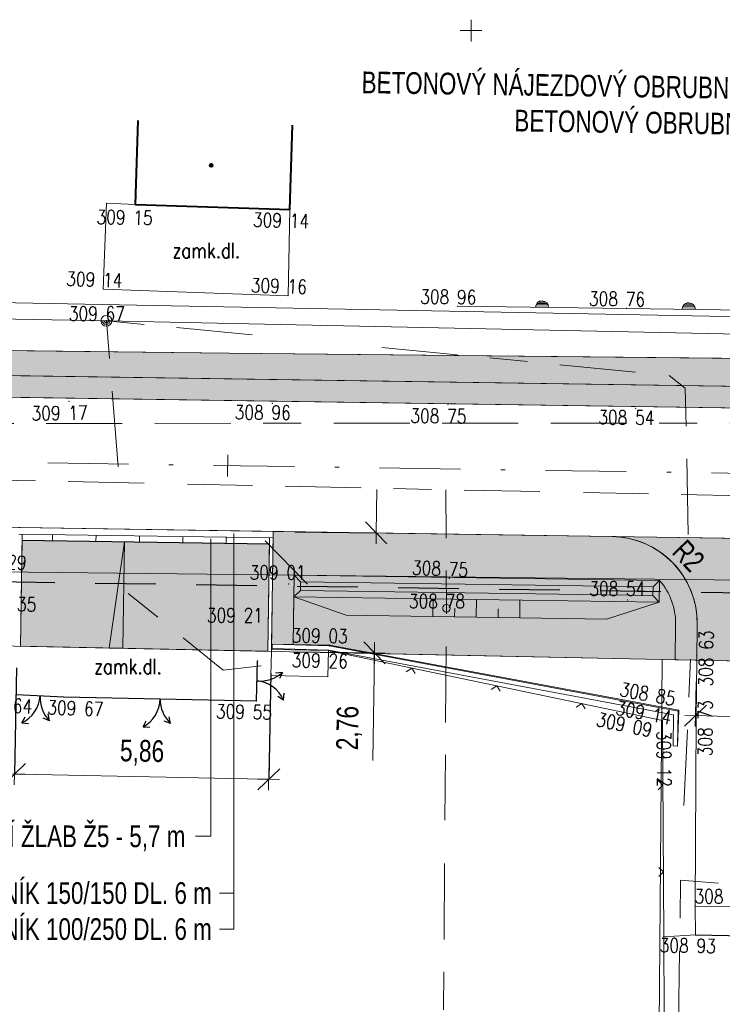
# Model space of a CAD drawing. Header units: metres. Extents: x -457068 to -456753, y -1111244 to -1111169.
# Tile 7 of 19: x -456985 to -456969, y -1111222 to -1111200. Entities that reach past the tile are written whole.
import ezdxf
from ezdxf.enums import TextEntityAlignment as Align

# ---------------------------------------------------------------- set-up
doc = ezdxf.new("R2010")
doc.units = ezdxf.units.M
doc.header["$MEASUREMENT"] = 0
for name, pattern in [('6.1622', [40, 3.5, -3, 7, -3, 3.5, 3.5, -3, 7, -3, 3.5]), ('6.2322', [40, 3.5, -3, 7, -4, 6, -3, 7, -3, 3.5]), ('6.6022', [39, 3.5, -3, 7, -6, -6, 7, -3, 3.5]), ('DGN Style 2', [9.310131, 5.586079, -3.724053]), ('DGN Style 4', [14.90552, 7.448105, -3.724053, 0.00931, -3.724053])]:
    doc.linetypes.add(name, pattern=pattern)
doc.layers.get('0').update_dxf_attribs({"lineweight": 13})
for name, color, linetype, lineweight in [('BARVY_KOMUNIKACE', 254, 'Continuous', 0), ('BARVY_KRAJNICE', 101, 'Continuous', 0), ('BARVY_OPRAVA STERK', 191, 'Continuous', 0), ('BARVY_OPRAVA_DLAZBA', 51, 'Continuous', 0), ('BARVY_VSAK', 9, 'Continuous', 0), ('BARVY_ZAREZ', 31, 'Continuous', 0), ('BUDOVY', 7, 'Continuous', 40), ('HRANICE', 7, 'Continuous', 13), ('Hranice parcel', 9, 'Continuous', 13), ('HRANICE_VSTUP', 4, 'Continuous', 30), ('HRANY NAVRH', 1, 'Continuous', 13), ('HRANY_ZAREZ', 30, 'Continuous', 13), ('HRANY_ZELEN', 96, 'Continuous', 13), ('IS_CEZ_NN_NADZ', 1, 'Continuous', 0), ('IS_CEZ_NN_PODZ', 1, '6.6022', 0), ('IS_SMVAK_KANAL_SPL_TRASA', 32, '6.2322', 0), ('IS_SMVAK_VODA_TRASA', 5, '6.1622', 0), ('KOMUNIKACE', 7, 'Continuous', 13), ('KOMUNIKACE_CHODNIK', 7, 'Continuous', 13), ('KOTY', 1, 'Continuous', 13), ('KRAJNICE', 1, 'Continuous', 13), ('OBJEKTY_BETONOVE_KONSTRUKCE', 7, 'Continuous', 13), ('ODV_ZLAB', 1, 'Continuous', 30), ('OSA', 1, 'DGN Style 4', 13), ('POLOMERY', 1, 'Continuous', 13), ('POPIS OBRUB', 1, 'Continuous', 13), ('POPIS ZLABU', 1, 'Continuous', 13), ('PRIPOJKY ZLABU', 1, 'DGN Style 2', 30), ('SIT', 5, 'Continuous', 13), ('SITE_ELEKTRIKA', 7, 'Continuous', 13), ('SITE_KANALIZACE', 7, 'Continuous', 13), ('SKLONOVNIK', 1, 'Continuous', 0), ('SKRYTE_BODY', 7, 'Continuous', 0), ('SRAFY ZAREZ', 30, 'Continuous', 13), ('STANIČENÍ', 1, 'Continuous', 13), ('TEREN', 7, 'Continuous', 13), ('TEXTY_KOMUNIKACE', 7, 'Continuous', 13), ('VSAKOVACI_RYHA_POTRUBI', 32, 'DGN Style 2', 30), ('VYSKY', 34, 'Continuous', 0)]:
    doc.layers.add(name, color=color, linetype=linetype, lineweight=lineweight)
doc.styles.add('ARIAL', font='arial.ttf')
doc.styles.add('ROMANS', font='romans.shx')
doc.styles.add('Style-Arial', font='arial.ttf')
doc.styles.add('Style-Times New Roman', font='times.ttf')
doc.dimstyles.new('1 500', dxfattribs={"dimtxt": 1, "dimasz": 1, "dimexe": 0, "dimexo": 1, "dimgap": 0.5, "dimtad": 1, "dimzin": 0, "dimtxsty": 'Style-Times New Roman', "dimblk": 'KONCOVA ZNACKA KOTY_1.0', "dimcen": 0, "dimazin": 3, "dimtfac": 1, "dimtdec": 0, "dimtofl": 0, "dimtmove": 0, "dimatfit": 1, "dimldrblk": 'KONCOVA ZNACKA KOTY_1.0', "dimfxl": 0, "dimtolj": 1, "dimtzin": 0, "dimarcsym": 0})

# ---------------------------------------------------------------- blocks, each defined once
blk = doc.blocks.new('SIT')
at = {"color": 0, "linetype": 'ByBlock', "lineweight": -2}
for p, q in [((0, 1), (0, -1)), ((-1, 0), (1, 0))]:
    blk.add_line(p, q, dxfattribs=at)
blk = doc.blocks.new('SAK_PRIP')
at = {"color": 0, "linetype": 'ByBlock', "lineweight": -2}
blk.add_circle((0, 0), 0.35, dxfattribs=at)
blk = doc.blocks.new('SLOUPB')
at = {"color": 0, "linetype": 'ByBlock', "lineweight": -2}
blk.add_line((-0.5, 0), (0.5, 0), dxfattribs=at)
blk.add_circle((0, 0), 0.5, dxfattribs=at)
for radius in [0.35, 0.2]:
    blk.add_arc((0, 0), radius, 180, 0, dxfattribs=at)
blk = doc.blocks.new('BUDOVA_Z')
at = {"color": 0, "linetype": 'ByBlock', "lineweight": -2}
blk.add_circle((0, 0), 0.14, dxfattribs=at)
blk.add_point((0, 0), dxfattribs=at)
blk = doc.blocks.new('PLOTDRAT')
at = {"color": 0, "linetype": 'ByBlock', "lineweight": -2}
for q in [(0.424264, 0.424264), (0.424264, -0.424264)]:
    blk.add_line((0, 0), q, dxfattribs=at)
blk = doc.blocks.new('VJEZD')
at = {"color": 0, "linetype": 'ByBlock', "lineweight": -2}
for p, q in [((-1.014, 2.249), (-0.409, 2.057)), ((-1.014, 2.249), (-0.864, 1.632)), ((1.525, 2.613), (0.891, 2.619)), ((1.525, 2.613), (1.252, 2.04))]:
    blk.add_line(p, q, dxfattribs=at)
for centre, start, end in [((-3, 0), 0, 48.54925), ((3, 0), 119.44107, 180)]:
    blk.add_arc(centre, 3, start, end, dxfattribs=at)
blk = doc.blocks.new('PLOTKOVO')
at = {"color": 0, "linetype": 'ByBlock', "lineweight": -2}
for p, q in [((0.12, -0.588), (0.12, 0.588)), ((0.24, -0.55), (0.24, 0.55)), ((0.36, -0.48), (0.36, 0.48)), ((0.48, -0.36), (0.48, 0.36))]:
    blk.add_line(p, q, dxfattribs=at)
blk.add_arc((0, 0), 0.6, 270, 90, dxfattribs=at)
blk = doc.blocks.new('KONCOVA ZNACKA KOTY_1.0')
blk.add_line((0, 0), (-1, 0))
at = {"layer": 'KOTY'}
for p, q in [((-0.5, -0.5), (0.5, 0.5)), ((0, -0.5), (0, 0.5)), ((-0.5, 0), (0.5, 0))]:
    blk.add_line(p, q, dxfattribs=at)
blk = doc.blocks.new('*D64')
at = {"layer": 'Defpoints', "color": 0, "linetype": 'Continuous', "lineweight": 0}
for p in [(-456969.801, -1111214.507), (-456963.401, -1111214.645), (-456963.429, -1111215.922)]:
    blk.add_point(p, dxfattribs=at)
at = {"layer": 'KOTY', "color": 0, "linetype": 'ByBlock', "lineweight": -2}
for p, q in [((-456969.812, -1111215.007), (-456969.829, -1111215.785)), ((-456963.412, -1111215.145), (-456963.429, -1111215.922))]:
    blk.add_line(p, q, dxfattribs=at)
at = {"layer": 'KOTY', "color": 0, "linetype": 'Continuous'}
blk.add_line((-456969.329, -1111215.796), (-456963.929, -1111215.912), dxfattribs=at)
at = {"layer": 'KOTY', "color": 0, "linetype": 'Continuous', "xscale": 0.5, "yscale": 0.5, "zscale": 0.5}
for p, rotation in [((-456969.829, -1111215.785), 178.7705959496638), ((-456963.429, -1111215.922), 358.7705959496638)]:
    blk.add_blockref('KONCOVA ZNACKA KOTY_1.0', p, dxfattribs=dict(at, rotation=rotation))
at = {"layer": 'KOTY', "color": 7, "linetype": 'Continuous', "insert": (-456966.617, -1111215.303), "char_height": 0.5, "attachment_point": 5, "rotation": 358.7706, "style": 'ARIAL'}
blk.add_mtext('\\A1;\\H1x;\\W0.75;6,40', dxfattribs=at)
blk = doc.blocks.new('*D66')
at = {"layer": 'Defpoints', "color": 0, "linetype": 'Continuous', "lineweight": 0}
for p in [(-456985.463, -1111214.184), (-456979.603, -1111214.305), (-456979.663, -1111217.253)]:
    blk.add_point(p, dxfattribs=at)
at = {"layer": 'KOTY', "color": 0, "linetype": 'ByBlock', "lineweight": -2}
for p, q in [((-456985.473, -1111214.684), (-456985.523, -1111217.132)), ((-456979.613, -1111214.805), (-456979.663, -1111217.253))]:
    blk.add_line(p, q, dxfattribs=at)
at = {"layer": 'KOTY', "color": 0, "linetype": 'Continuous'}
blk.add_line((-456985.023, -1111217.142), (-456980.163, -1111217.242), dxfattribs=at)
at = {"layer": 'KOTY', "color": 0, "linetype": 'Continuous', "xscale": 0.5, "yscale": 0.5, "zscale": 0.5}
for p, rotation in [((-456985.523, -1111217.132), 178.8218467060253), ((-456979.663, -1111217.253), 358.8218467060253)]:
    blk.add_blockref('KONCOVA ZNACKA KOTY_1.0', p, dxfattribs=dict(at, rotation=rotation))
at = {"layer": 'KOTY', "color": 7, "linetype": 'Continuous', "insert": (-456982.582, -1111216.642), "char_height": 0.5, "attachment_point": 5, "rotation": 358.8218, "style": 'ARIAL'}
blk.add_mtext('\\A1;\\H1x;\\W0.75;5,86', dxfattribs=at)
blk = doc.blocks.new('*D68')
at = {"layer": 'Defpoints', "color": 0, "linetype": 'Continuous', "lineweight": 0}
for p in [(-456979.561, -1111211.541), (-456977.188, -1111211.576), (-456979.603, -1111214.305)]:
    blk.add_point(p, dxfattribs=at)
at = {"layer": 'KOTY', "color": 0, "linetype": 'Continuous'}
for p, q in [((-456977.181, -1111211.076), (-456977.173, -1111210.576)), ((-456977.237, -1111214.84), (-456977.266, -1111216.82))]:
    blk.add_line(p, q, dxfattribs=at)
at = {"layer": 'KOTY', "color": 0, "linetype": 'ByBlock', "lineweight": -2}
for p, q in [((-456979.062, -1111211.548), (-456977.188, -1111211.576)), ((-456979.103, -1111214.312), (-456977.229, -1111214.34))]:
    blk.add_line(p, q, dxfattribs=at)
at = {"layer": 'KOTY', "color": 0, "linetype": 'Continuous', "xscale": 0.5, "yscale": 0.5, "zscale": 0.5}
for p, rotation in [((-456977.188, -1111211.576), 269.1470496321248), ((-456977.229, -1111214.34), 89.14704963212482)]:
    blk.add_blockref('KONCOVA ZNACKA KOTY_1.0', p, dxfattribs=dict(at, rotation=rotation))
at = {"layer": 'KOTY', "color": 7, "linetype": 'Continuous', "insert": (-456977.806, -1111216.072), "char_height": 0.5, "attachment_point": 5, "rotation": 89.147, "style": 'ARIAL'}
blk.add_mtext('\\A1;\\H1x;\\W0.75;2,76', dxfattribs=at)

msp = doc.modelspace()

# ---------------------------------------------------------------- hatches: boundary and pattern name
at = {"layer": 'BARVY_KRAJNICE', "ltscale": 0.25}
for points in [[(-456966.574, -1111208.734), (-457005.317, -1111208.157), (-457005.315, -1111208.007), (-457005.283, -1111205.894), (-457004.783, -1111205.904), (-457004.81, -1111207.665), (-456967.066, -1111208.227), (-456967.045, -1111206.789), (-456966.545, -1111206.796), (-456966.572, -1111208.584)], [(-456970.289, -1111213.679, 0.184483), (-456970.656, -1111212.674), (-456970.663, -1111213.174), (-456971.88, -1111213.563), (-456977.879, -1111213.473), (-456979.084, -1111213.048), (-456979.1, -1111214.148), (-456978.263, -1111214.161), (-456977.229, -1111214.354), (-456970.6, -1111214.49), (-456970.301, -1111214.496)]]:
    msp.add_hatch(color=256, dxfattribs=at).paths.add_polyline_path(points)
at = {"layer": 'BARVY_KRAJNICE', "ltscale": 0.25, "extrusion": (0, 0, -1)}
for points in [[(456967.066, -1111208.227), (456967.045, -1111206.789), (456967.702, -1111206.779), (456967.714, -1111207.563), (456980.574, -1111207.433), (457004.281, -1111207.15), (457004.262, -1111205.914), (457004.783, -1111205.904), (457004.81, -1111207.665)], [(456970.656, -1111212.674, 0.184483), (456970.289, -1111213.679), (456970.301, -1111214.496), (456969.801, -1111214.507), (456969.789, -1111213.687, -0.414214), (456971.759, -1111211.657), (456979.561, -1111211.541), (456979.564, -1111211.691), (456979.6, -1111214.14), (456979.1, -1111214.148), (456979.084, -1111213.048), (456979.076, -1111212.548)]]:
    msp.add_hatch(color=256, dxfattribs=at).paths.add_polyline_path(points)
at = {"layer": 'BARVY_OPRAVA STERK', "ltscale": 0.25}
msp.add_hatch(color=256, dxfattribs=at).paths.add_polyline_path([(-456969.789, -1111213.687), (-456969.801, -1111214.507), (-456964.6, -1111214.62), (-456963.401, -1111214.645), (-456963.389, -1111213.782, -0.414214), (-456961.359, -1111211.812), (-456971.759, -1111211.657, -0.414214)])
at = {"layer": 'BARVY_OPRAVA_DLAZBA', "ltscale": 0.25}
msp.add_hatch(color=256, dxfattribs=at).paths.add_polyline_path([(-456979.683, -1111214.303), (-456985.383, -1111214.186), (-456985.346, -1111211.74), (-456979.646, -1111211.825)])
at = {"layer": 'BARVY_VSAK', "ltscale": 0.25}
for points in [[(-456979.084, -1111213.048), (-456979.076, -1111212.548), (-456978.929, -1111212.701), (-456978.932, -1111212.9)], [(-456970.808, -1111212.821), (-456978.929, -1111212.701), (-456979.076, -1111212.548), (-456970.656, -1111212.674)], [(-456970.811, -1111213.021), (-456978.932, -1111212.9), (-456978.929, -1111212.701), (-456970.808, -1111212.821)], [(-456970.663, -1111213.174), (-456970.811, -1111213.021), (-456970.808, -1111212.821), (-456970.656, -1111212.674)], [(-456970.663, -1111213.174), (-456979.084, -1111213.048), (-456978.932, -1111212.9), (-456970.811, -1111213.021)]]:
    msp.add_hatch(color=256, dxfattribs=at).paths.add_polyline_path(points)
at = {"layer": 'BARVY_ZAREZ', "ltscale": 0.25}
msp.add_hatch(color=256, dxfattribs=at).paths.add_polyline_path([(-456971.88, -1111213.563), (-456977.879, -1111213.473), (-456979.084, -1111213.048), (-456970.663, -1111213.174)])
at = {"layer": 'SKLONOVNIK', "ltscale": 0.25}
msp.add_hatch(color=256, dxfattribs=at).paths.add_polyline_path([(-456983.027, -1111214.234), (-456983.341, -1111214.228), (-456982.991, -1111211.775)])

# ---------------------------------------------------------------- linework, layer by layer
at = {"layer": 'BARVY_KOMUNIKACE', "ltscale": 0.25, "flags": 128}
for points in [[(-456947.237, -1111209.022), (-456954.943, -1111208.907), (-456966.574, -1111208.734), (-457005.317, -1111208.157), (-457011.093, -1111208.071), (-457046.085, -1111207.55)], [(-457027.183, -1111210.832), (-457017.942, -1111210.97), (-456985.422, -1111211.454), (-456979.561, -1111211.541), (-456971.759, -1111211.657), (-456961.359, -1111211.812), (-456953.33, -1111211.931)]]:
    msp.add_lwpolyline(points, dxfattribs=at)
at = {"layer": 'BARVY_KRAJNICE', "ltscale": 0.25, "flags": 128}
for points in [[(-457005.317, -1111208.157), (-456966.574, -1111208.734), (-456966.572, -1111208.584), (-456966.545, -1111206.796), (-456967.045, -1111206.789), (-456967.066, -1111208.227), (-457004.81, -1111207.665), (-457004.783, -1111205.904), (-457005.283, -1111205.894), (-457005.315, -1111208.007)], [(-456967.702, -1111206.779), (-456967.714, -1111207.563), (-456980.574, -1111207.433), (-457004.281, -1111207.15), (-457004.262, -1111205.914), (-457004.783, -1111205.904), (-457004.81, -1111207.665), (-456967.066, -1111208.227), (-456967.045, -1111206.789)]]:
    msp.add_lwpolyline(points, close=True, dxfattribs=at)
for points in [[(-456970.656, -1111212.674, -0.184483), (-456970.289, -1111213.679), (-456970.301, -1111214.496), (-456969.801, -1111214.507), (-456969.789, -1111213.687, 0.414214), (-456971.759, -1111211.657), (-456979.561, -1111211.541), (-456979.564, -1111211.691), (-456979.6, -1111214.14), (-456979.1, -1111214.148), (-456979.084, -1111213.048), (-456979.076, -1111212.548)], [(-456970.289, -1111213.679, 0.184483), (-456970.656, -1111212.674), (-456970.663, -1111213.174), (-456971.88, -1111213.563), (-456977.879, -1111213.473), (-456979.084, -1111213.048), (-456979.1, -1111214.148), (-456978.263, -1111214.161), (-456977.229, -1111214.354), (-456970.6, -1111214.49), (-456970.301, -1111214.496)]]:
    msp.add_lwpolyline(points, format="xyb", close=True, dxfattribs=at)
at = {"layer": 'BARVY_OPRAVA STERK', "ltscale": 0.25, "flags": 128}
msp.add_lwpolyline([(-456969.789, -1111213.687), (-456969.801, -1111214.507), (-456964.6, -1111214.62), (-456963.401, -1111214.645), (-456963.389, -1111213.782, -0.414214), (-456961.359, -1111211.812), (-456971.759, -1111211.657, -0.414214)], format="xyb", close=True, dxfattribs=at)
at = {"layer": 'BARVY_OPRAVA_DLAZBA', "ltscale": 0.25, "flags": 128}
msp.add_lwpolyline([(-456985.346, -1111211.74), (-456985.383, -1111214.186), (-456979.683, -1111214.303), (-456979.646, -1111211.825)], close=True, dxfattribs=at)
at = {"layer": 'BARVY_VSAK', "ltscale": 0.25, "flags": 128}
for points in [[(-456979.076, -1111212.548), (-456979.084, -1111213.048), (-456978.932, -1111212.9), (-456978.929, -1111212.701)], [(-456970.656, -1111212.674), (-456979.076, -1111212.548), (-456978.929, -1111212.701), (-456970.808, -1111212.821)], [(-456970.808, -1111212.821), (-456978.929, -1111212.701), (-456978.932, -1111212.9), (-456970.811, -1111213.021)], [(-456970.663, -1111213.174), (-456970.656, -1111212.674), (-456970.808, -1111212.821), (-456970.811, -1111213.021)], [(-456970.811, -1111213.021), (-456978.932, -1111212.9), (-456979.084, -1111213.048), (-456970.663, -1111213.174)]]:
    msp.add_lwpolyline(points, close=True, dxfattribs=at)
at = {"layer": 'BARVY_ZAREZ', "ltscale": 0.25, "flags": 128}
msp.add_lwpolyline([(-456971.88, -1111213.563), (-456970.663, -1111213.174), (-456979.084, -1111213.048), (-456977.879, -1111213.473)], close=True, dxfattribs=at)
at = {"layer": 'BUDOVY', "ltscale": 0.25}
for p, q in [((-456982.734, -1111204.012), (-456982.675, -1111202.074)), ((-456979.174, -1111204.121), (-456979.115, -1111202.183)), ((-456982.734, -1111204.012), (-456979.174, -1111204.121))]:
    msp.add_line(p, q, dxfattribs=at)
at = {"layer": 'HRANICE', "ltscale": 0.25}
for p, q in [((-456975.31, -1111206.354), (-456971.422, -1111206.401)), ((-456971.422, -1111206.401), (-456966.544, -1111206.475)), ((-456978.286, -1111214.288), (-456978.229, -1111214.303)), ((-456978.229, -1111214.303), (-456970.591, -1111215.895)), ((-456970.591, -1111215.895), (-456970.56, -1111220.879)), ((-456970.56, -1111220.879), (-456969.83, -1111220.839)), ((-456970.56, -1111220.879), (-456970.552, -1111222.683))]:
    msp.add_line(p, q, dxfattribs=at)
at = {"layer": 'Hranice parcel', "ltscale": 0.25}
for p, q in [((-456995.18, -1111206.09), (-456945.18, -1111207.05)), ((-457066.365, -1111211.57), (-456837.84, -1111214.13)), ((-457005.61, -1111213.77), (-456970.6, -1111214.49)), ((-456970.809, -1111242.314), (-456970.6, -1111214.49)), ((-456970.6, -1111214.49), (-456964.6, -1111214.62))]:
    msp.add_line(p, q, dxfattribs=at)
at = {"layer": 'HRANICE_VSTUP', "ltscale": 0.25}
for p, q in [((-456979.947, -1111215.445), (-456979.922, -1111214.525)), ((-456985.477, -1111215.299), (-456984.389, -1111215.353)), ((-456984.389, -1111215.353), (-456979.947, -1111215.445)), ((-456969.83, -1111220.839), (-456966.756, -1111220.896))]:
    msp.add_line(p, q, dxfattribs=at)
at = {"layer": 'HRANY NAVRH', "ltscale": 0.25}
for p, q in [((-457051.971, -1111207.463), (-456850.594, -1111210.461)), ((-457046.628, -1111210.542), (-456850.638, -1111213.46)), ((-456985.424, -1111211.604), (-456979.564, -1111211.691)), ((-456985.383, -1111214.186), (-456985.344, -1111211.605)), ((-456979.603, -1111214.305), (-456979.561, -1111211.541)), ((-456979.683, -1111214.303), (-456979.644, -1111211.69)), ((-456969.801, -1111214.507), (-456969.789, -1111213.687)), ((-456979.603, -1111214.305), (-456985.463, -1111214.184)), ((-456969.801, -1111214.507), (-456964.6, -1111214.62))]:
    msp.add_line(p, q, dxfattribs=at)
msp.add_arc((-456971.789, -1111213.657), 2, 359.147, 89.147, dxfattribs=at)
at = {"layer": 'HRANY_ZAREZ', "ltscale": 0.25}
for p, q in [((-456977.879, -1111213.473), (-456979.084, -1111213.048)), ((-456971.88, -1111213.563), (-456970.663, -1111213.174)), ((-456977.879, -1111213.473), (-456971.88, -1111213.563))]:
    msp.add_line(p, q, dxfattribs=at)
at = {"layer": 'HRANY_ZELEN', "ltscale": 0.25}
for p, q in [((-457004.281, -1111207.15), (-456980.574, -1111207.433)), ((-456980.574, -1111207.433), (-456967.714, -1111207.563)), ((-456978.263, -1111214.161), (-456979.1, -1111214.148)), ((-456977.229, -1111214.354), (-456978.263, -1111214.161)), ((-456970.6, -1111214.49), (-456977.229, -1111214.354)), ((-456970.301, -1111214.496), (-456970.6, -1111214.49))]:
    msp.add_line(p, q, dxfattribs=at)
at = {"layer": 'IS_CEZ_NN_NADZ', "ltscale": 0.25}
for points in [[(-456983.405, -1111206.686), (-457019.851, -1111206.021)], [(-456947.682, -1111207.441), (-456983.405, -1111206.686)]]:
    msp.add_lwpolyline(points, dxfattribs=at)
at = {"layer": 'IS_CEZ_NN_PODZ', "ltscale": 0.25}
for points in [[(-456983.405, -1111206.686), (-456982.9, -1111212.97), (-456980.71, -1111214.74), (-456979.13, -1111214.56)], [(-456983.405, -1111206.686), (-456970.437, -1111207.945), (-456970.064, -1111208.241), (-456969.943, -1111214.486), (-456970.173, -1111219.58)], [(-456970.173, -1111219.58), (-456970.331, -1111230.658), (-456970.478, -1111242.314)], [(-456970.173, -1111219.58), (-456965.167, -1111219.934), (-456964.458, -1111219.954)]]:
    msp.add_lwpolyline(points, dxfattribs=at)
at = {"layer": 'IS_SMVAK_KANAL_SPL_TRASA', "ltscale": 0.25}
for p, q in [((-456985.91, -1111210.36), (-456936.28, -1111211.41)), ((-456975.57, -1111213.32), (-456975.579, -1111210.579))]:
    msp.add_line(p, q, dxfattribs=at)
msp.add_lwpolyline([(-456980.937, -1111231.629), (-456975.697, -1111231.69), (-456975.57, -1111213.32)], dxfattribs=at)
at = {"layer": 'IS_SMVAK_VODA_TRASA', "ltscale": 0.25}
msp.add_lwpolyline([(-456950.664, -1111209.056), (-456951.54, -1111209.03), (-456994.26, -1111209.06), (-457021.48, -1111207.69), (-457051.51, -1111207.08), (-457066.365, -1111206.784)], dxfattribs=at)
at = {"layer": 'KOMUNIKACE', "ltscale": 0.25}
for p, q in [((-456969.816, -1111215.855), (-456969.801, -1111214.507)), ((-456969.801, -1111214.507), (-456969.8, -1111214.407)), ((-456969.816, -1111215.855), (-456969.839, -1111220.173)), ((-456969.839, -1111220.173), (-456966.478, -1111220.193))]:
    msp.add_line(p, q, dxfattribs=at)
at = {"layer": 'KOMUNIKACE_CHODNIK', "ltscale": 0.25}
for p, q in [((-456983.4, -1111203.98), (-456983.478, -1111205.958)), ((-456983.4, -1111203.98), (-456982.734, -1111204.012)), ((-456979.219, -1111206.109), (-456979.174, -1111204.121)), ((-456983.478, -1111205.958), (-456979.219, -1111206.109)), ((-456969.839, -1111220.173), (-456969.83, -1111220.839))]:
    msp.add_line(p, q, dxfattribs=at)
at = {"layer": 'KRAJNICE', "ltscale": 0.25}
for p, q in [((-457004.81, -1111207.665), (-456967.066, -1111208.227)), ((-456979.1, -1111214.148), (-456979.076, -1111212.548)), ((-456979.076, -1111212.548), (-456970.656, -1111212.674)), ((-456970.656, -1111212.674), (-456970.663, -1111213.174)), ((-456979.084, -1111213.048), (-456970.663, -1111213.174)), ((-456970.301, -1111214.496), (-456970.289, -1111213.679)), ((-456979.1, -1111214.148), (-456979.6, -1111214.14)), ((-456970.301, -1111214.496), (-456969.801, -1111214.507))]:
    msp.add_line(p, q, dxfattribs=at)
at = {"layer": 'KRAJNICE', "lineweight": 0, "ltscale": 0.25}
for p, q in [((-456978.929, -1111212.701), (-456979.076, -1111212.548)), ((-456978.932, -1111212.9), (-456978.929, -1111212.701)), ((-456978.929, -1111212.701), (-456970.808, -1111212.821)), ((-456970.808, -1111212.821), (-456970.656, -1111212.674)), ((-456978.932, -1111212.9), (-456979.084, -1111213.048)), ((-456978.932, -1111212.9), (-456970.811, -1111213.021)), ((-456970.808, -1111212.821), (-456970.811, -1111213.021)), ((-456970.811, -1111213.021), (-456970.663, -1111213.174))]:
    msp.add_line(p, q, dxfattribs=at)
at = {"layer": 'KRAJNICE', "ltscale": 0.25}
msp.add_arc((-456971.789, -1111213.657), 1.5, 359.147, 40.9574, dxfattribs=at)
at = {"layer": 'OBJEKTY_BETONOVE_KONSTRUKCE', "ltscale": 0.25}
for p, q in [((-456979.584, -1111214.14), (-456979.587, -1111214.24)), ((-456979.584, -1111214.14), (-456978.268, -1111214.18)), ((-456979.614, -1111214.862), (-456979.603, -1111214.305)), ((-456979.603, -1111214.305), (-456979.602, -1111214.262)), ((-456979.602, -1111214.262), (-456978.286, -1111214.288)), ((-456979.587, -1111214.24), (-456978.279, -1111214.28)), ((-456978.286, -1111214.288), (-456978.298, -1111214.888)), ((-456978.279, -1111214.28), (-456970.334, -1111215.765)), ((-456978.268, -1111214.18), (-456970.232, -1111215.682)), ((-456979.614, -1111214.862), (-456978.298, -1111214.888)), ((-456970.232, -1111215.682), (-456970.248, -1111216.487)), ((-456970.334, -1111215.765), (-456970.348, -1111216.485)), ((-456970.348, -1111216.485), (-456970.248, -1111216.487))]:
    msp.add_line(p, q, dxfattribs=at)
at = {"layer": 'ODV_ZLAB', "lineweight": 0, "ltscale": 0.25}
for p, q in [((-456984.645, -1111211.75), (-456984.643, -1111211.615)), ((-456983.645, -1111211.765), (-456983.643, -1111211.63)), ((-456982.645, -1111211.78), (-456982.643, -1111211.645)), ((-456981.646, -1111211.795), (-456981.643, -1111211.66)), ((-456980.646, -1111211.81), (-456980.644, -1111211.675))]:
    msp.add_line(p, q, dxfattribs=at)
at = {"layer": 'ODV_ZLAB', "ltscale": 0.25}
msp.add_line((-456985.346, -1111211.74), (-456979.646, -1111211.825), dxfattribs=at)
at = {"layer": 'OSA', "ltscale": 0.25}
msp.add_line((-457057.406, -1111208.882), (-456850.616, -1111211.961), dxfattribs=at)
at = {"layer": 'POPIS OBRUB'}
for p, q in [((-456980.465, -1111220.703), (-456980.465, -1111211.589)), ((-456980.797, -1111219.873), (-456980.465, -1111219.873)), ((-456980.797, -1111220.703), (-456980.465, -1111220.703))]:
    msp.add_line(p, q, dxfattribs=at)
at = {"layer": 'POPIS ZLABU', "ltscale": 0.25}
for q in [(-456980.995, -1111211.715), (-456981.352, -1111218.566)]:
    msp.add_line((-456980.995, -1111218.566), q, dxfattribs=at)
at = {"layer": 'PRIPOJKY ZLABU', "ltscale": 0.25}
msp.add_line((-456979.745, -1111211.756), (-456978.728, -1111212.804), dxfattribs=at)
at = {"layer": 'SKLONOVNIK', "ltscale": 0.25, "flags": 128}
msp.add_lwpolyline([(-456982.991, -1111211.775), (-456983.341, -1111214.228), (-456983.027, -1111214.234)], close=True, dxfattribs=at)
at = {"layer": 'SKRYTE_BODY', "ltscale": 0.25}
for p in [(-456983.4, -1111203.98), (-456983.4, -1111203.98), (-456982.734, -1111204.012), (-456982.734, -1111204.012), (-456979.174, -1111204.121), (-456979.174, -1111204.121), (-456983.478, -1111205.958), (-456979.219, -1111206.109), (-456979.219, -1111206.109), (-456975.31, -1111206.354), (-456971.422, -1111206.401), (-456983.405, -1111206.686), (-456983.405, -1111206.686), (-456984.267, -1111208.547), (-456979.581, -1111208.589), (-456975.531, -1111208.622), (-456971.207, -1111208.705), (-456979.201, -1111212.749), (-456979.201, -1111212.749), (-456975.505, -1111212.623), (-456971.396, -1111213.12), (-456971.396, -1111213.12), (-456980.186, -1111213.637), (-456980.186, -1111213.637), (-456980.186, -1111213.637), (-456979.584, -1111214.14), (-456979.584, -1111214.14), (-456979.602, -1111214.262), (-456979.602, -1111214.262), (-456978.286, -1111214.288), (-456978.286, -1111214.288), (-456978.268, -1111214.18), (-456978.268, -1111214.18), (-456978.263, -1111214.161), (-456978.263, -1111214.161), (-456978.229, -1111214.303), (-456978.229, -1111214.303), (-456979.922, -1111214.525), (-456969.8, -1111214.407), (-456969.8, -1111214.407), (-456984.389, -1111215.353), (-456979.947, -1111215.445), (-456970.232, -1111215.682), (-456970.216, -1111215.661), (-456970.216, -1111215.661), (-456970.591, -1111215.895), (-456970.591, -1111215.895), (-456969.816, -1111215.855), (-456969.816, -1111215.855), (-456970.248, -1111216.487), (-456970.248, -1111216.487), (-456969.839, -1111220.173), (-456969.839, -1111220.173), (-456970.56, -1111220.879), (-456969.83, -1111220.839), (-456969.83, -1111220.839)]:
    msp.add_point(p, dxfattribs=at)
at = {"layer": 'SRAFY ZAREZ', "ltscale": 0.25}
for p, q in [((-456975.88, -1111213.503), (-456975.873, -1111213.096)), ((-456974.88, -1111213.518), (-456974.874, -1111213.111)), ((-456973.88, -1111213.533), (-456973.874, -1111213.126)), ((-456975.38, -1111213.51), (-456975.377, -1111213.307)), ((-456974.38, -1111213.525), (-456974.377, -1111213.322))]:
    msp.add_line(p, q, dxfattribs=at)
at = {"layer": 'STANIČENÍ', "flags": 128}
msp.add_lwpolyline([(-456980.617, -1111210.275), (-456980.609, -1111209.775)], dxfattribs=at)
at = {"layer": 'TEREN', "ltscale": 0.25}
for p, q in [((-456979.584, -1111214.14), (-456978.263, -1111214.161)), ((-456978.263, -1111214.161), (-456970.216, -1111215.661)), ((-456970.248, -1111216.487), (-456970.216, -1111215.661))]:
    msp.add_line(p, q, dxfattribs=at)
at = {"layer": 'VSAKOVACI_RYHA_POTRUBI', "ltscale": 0.25}
msp.add_line((-457046.497, -1111211.795), (-456850.657, -1111214.71), dxfattribs=at)

# ---------------------------------------------------------------- block references
at = {"layer": 'BUDOVY', "ltscale": 0.25, "xscale": 0.25, "yscale": 0.25, "zscale": 0.25}
msp.add_blockref('BUDOVA_Z', (-456980.991, -1111203.109), dxfattribs=at)
at = {"layer": 'HRANICE', "ltscale": 0.25, "xscale": 0.25, "yscale": 0.25, "zscale": 0.25}
for name, p, rotation in [('PLOTKOVO', (-456973.366, -1111206.377), 89.30741500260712), ('PLOTKOVO', (-456969.983, -1111206.423), 89.13088099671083), ('PLOTDRAT', (-456976.368, -1111214.691), 258.2263191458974), ('PLOTDRAT', (-456974.41, -1111215.099), 258.2263191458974), ('PLOTDRAT', (-456972.452, -1111215.507), 258.2263191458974), ('PLOTDRAT', (-456970.582, -1111217.387), 180.3563696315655), ('PLOTDRAT', (-456970.569, -1111219.387), 180.3563696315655)]:
    msp.add_blockref(name, p, dxfattribs=dict(at, rotation=rotation))
at = {"layer": 'HRANICE_VSTUP', "ltscale": 0.25, "xscale": 0.25, "yscale": 0.25, "zscale": 0.25}
for p, rotation in [((-456979.934, -1111214.985), 264.3872027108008), ((-456984.933, -1111215.326), 176.4441169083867), ((-456982.168, -1111215.399), 179.0880333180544)]:
    msp.add_blockref('VJEZD', p, dxfattribs=dict(at, rotation=rotation))
at = {"layer": 'SIT', "ltscale": 0.25, "xscale": 0.25, "yscale": 0.25, "zscale": 0.25}
msp.add_blockref('SIT', (-456975, -1111200), dxfattribs=at)
at = {"layer": 'SITE_ELEKTRIKA', "ltscale": 0.25, "xscale": 0.25, "yscale": 0.25, "zscale": 0.25}
msp.add_blockref('SLOUPB', (-456983.405, -1111206.686), dxfattribs=at)
msp.add_blockref('SLOUPB', (-456983.405, -1111206.686), dxfattribs=at)
at = {"layer": 'SITE_KANALIZACE', "ltscale": 0.25, "xscale": 0.25, "yscale": 0.25, "zscale": 0.25}
msp.add_blockref('SAK_PRIP', (-456975.568, -1111213.31), dxfattribs=at)

# ---------------------------------------------------------------- texts
at = {"layer": 'POLOMERY', "linetype": 'Continuous', "style": 'Style-Arial', "width": 0.74}
msp.add_text('R2', height=0.5, rotation=314.147, dxfattribs=at).set_placement((-456970.22, -1111211.864), align=Align.MIDDLE_LEFT)
at = {"layer": 'POPIS OBRUB', "style": 'Style-Arial', "width": 0.74}
for s, rotation, p in [('BETONOVÝ NÁJEZDOVÝ OBRUBNÍK 150/150 DL. 12 m', 359.147, (-456964.312, -1111201.389)), ('BETONOVÝ OBRUBNÍK 100/250 DL. 4 m', 359.147, (-456964.324, -1111202.218)), ('BETONOVÝ NÁJEZDOVÝ OBRUBNÍK 150/150 DL. 6 m', 0, (-456980.975, -1111219.873)), ('BETONOVÝ OBRUBNÍK 100/250 DL. 6 m', 0, (-456980.975, -1111220.703))]:
    msp.add_text(s, height=0.5, rotation=rotation, dxfattribs=at).set_placement(p, align=Align.MIDDLE_RIGHT)
at = {"layer": 'POPIS ZLABU', "style": 'Style-Arial', "width": 0.74}
msp.add_text('LINIOVÝ ODVODŇOVACÍ ŽLAB Ž5 - 5,7 m', height=0.5, rotation=0, dxfattribs=at).set_placement((-456981.584, -1111218.566), align=Align.MIDDLE_RIGHT)
at = {"layer": 'TEXTY_KOMUNIKACE', "style": 'ROMANS', "width": 0.8}
for p in [(-456981.1, -1111205.243), (-456982.905, -1111214.827)]:
    msp.add_text('zamk.dl.', height=0.35, dxfattribs=at).set_placement(p, align=Align.CENTER)
at = {"layer": 'VYSKY', "style": 'ROMANS', "width": 0.8}
for s, rotation, p in [('309 15 ', 358.9081, (-456982.899, -1111204.471)), ('309 14 ', 358.2463, (-456979.296, -1111204.542)), ('309 14 ', 357.9695, (-456983.6, -1111205.904)), ('309 16 ', 357.9695, (-456979.347, -1111206.054)), ('308 96 ', 359.3074, (-456975.439, -1111206.302)), ('308 76 ', 359.2191, (-456971.551, -1111206.349)), ('309 17 ', 0.7227, (-456984.392, -1111208.974)), ('308 96 ', 359.5098, (-456979.714, -1111208.963)), ('308 75 ', 359.2167, (-456975.667, -1111209.045)), ('308 54 ', 359.3988, (-456971.335, -1111209.079)), ('309 29 ', 356.0937, (-456985.812, -1111212.395)), ('309 01 ', 359.894, (-456979.368, -1111212.649)), ('308 75 ', 357.5279, (-456975.633, -1111212.567)), ('309 35 ', 358.0874, (-456985.581, -1111213.374)), ('309 03 ', 359.0892, (-456978.402, -1111214.108)), ('308 63 ', 89.3669, (-456969.423, -1111214.38)), ('309 26 ', 358.8682, (-456978.401, -1111214.682)), ('308 85 ', 349.441, (-456970.873, -1111215.463)), ('309 64 ', 357.1586, (-456985.679, -1111215.713)), ('309 67 ', 357.9861, (-456984.035, -1111215.781)), ('309 14 ', 349.4131, (-456970.965, -1111215.895)), ('308 73 ', 89.6948, (-456969.442, -1111215.987)), ('309 55 ', 358.8135, (-456980.149, -1111215.863)), ('309 09 ', 348.2263, (-456971.415, -1111216.172)), ('309 12 ', 270.3564, (-456970.717, -1111216.874)), ('308 91 ', 359.6591, (-456969.118, -1111220.114)), ('308 93 ', 358.9377, (-456969.921, -1111221.248))]:
    msp.add_text(s, height=0.325, rotation=rotation, dxfattribs=at).set_placement(p, align=Align.CENTER)
for s, p in [('309 67 ', (-456983.535, -1111206.686)), ('308 54 ', (-456971.542, -1111213.023)), ('308 78 ', (-456975.698, -1111213.31)), ('309 21 ', (-456980.353, -1111213.637))]:
    msp.add_text(s, height=0.325, dxfattribs=at).set_placement(p, align=Align.CENTER)

# ---------------------------------------------------------------- dimensions: what is measured, and where the dimension line sits
at = {"layer": 'KOTY', "linetype": 'Continuous'}
dim = msp.add_linear_dim(base=(-456977.188, -1111211.576), p1=(-456979.603, -1111214.305), p2=(-456979.561, -1111211.541), angle=89.147, text='\\H1x;\\W0.75;<>', dimstyle='1 500', override={"dimscale": 0, "dimtxt": 0.5, "dimasz": 0.5, "dimexo": 0.5, "dimgap": 0.25, "dimtxsty": 'ARIAL', "dimclrt": 7, "dimtdec": 2, "dimlwd": 65535}, dxfattribs=at)
dim.commit()
dim.dimension.update_dxf_attribs({"geometry": '*D68', "text_midpoint": (-456977.255, -1111216.08), "dimtype": 160})
for base, p1, p2, angle, picture, middle in [((-456979.663, -1111217.253), (-456985.463, -1111214.184), (-456979.603, -1111214.305), 358.8218, '*D66', (-456982.582, -1111216.642)), ((-456963.429, -1111215.922), (-456969.801, -1111214.507), (-456963.401, -1111214.645), 358.7706, '*D64', (-456966.617, -1111215.303))]:
    dim = msp.add_linear_dim(base=base, p1=p1, p2=p2, angle=angle, text='\\H1x;\\W0.75;<>', dimstyle='1 500', override={"dimscale": 0, "dimtxt": 0.5, "dimasz": 0.5, "dimexo": 0.5, "dimgap": 0.25, "dimtxsty": 'ARIAL', "dimclrt": 7, "dimtdec": 2, "dimlwd": 65535}, dxfattribs=at)
    dim.commit()
    dim.dimension.update_dxf_attribs({"geometry": picture, "text_midpoint": middle})

doc.saveas('drawing.dxf')
